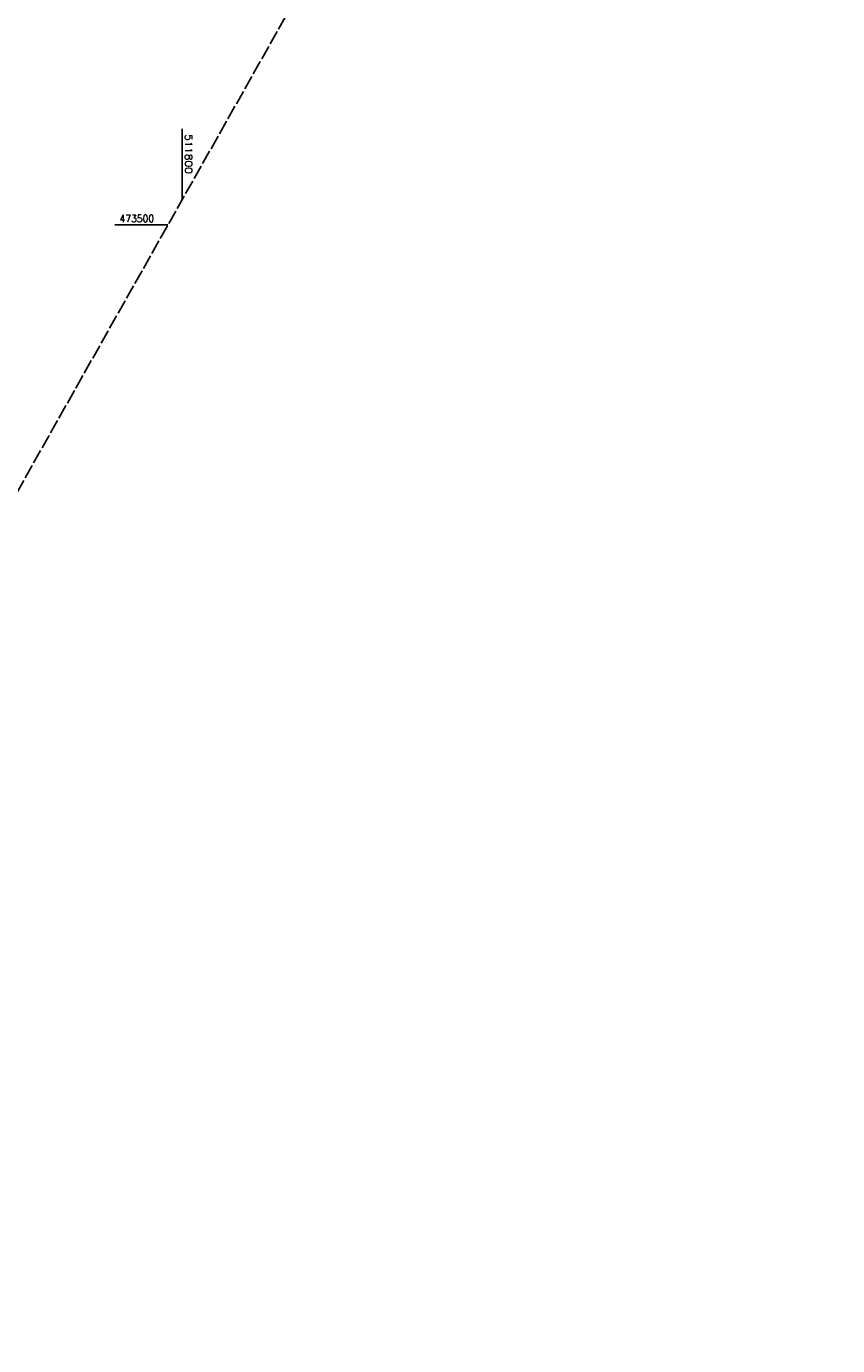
# Model space of a CAD drawing. Extents: x 511324 to 512029, y 473109 to 474055.
# Tile 3 of 6: x 511746 to 512029, y 473109 to 473569. Entities that reach past the tile are written whole.
import ezdxf

# ---------------------------------------------------------------- set-up
doc = ezdxf.new("R2010")
doc.units = 0
doc.header["$LTSCALE"] = 10
doc.header["$MEASUREMENT"] = 0
doc.linetypes.add('LT00', pattern=[0])
doc.linetypes.add('LT14', pattern=[0.6, 0.5, -0.1])
doc.layers.add('-BLATT_92-RAND', color=7, linetype='LT14', plot=False)
doc.layers.add('V92_RASTER', color=250, linetype='LT00')
doc.styles.get("Standard").update_dxf_attribs({"font": 'romans.shx'})

msp = doc.modelspace()

# ---------------------------------------------------------------- linework, layer by layer
at = {"layer": '-BLATT_92-RAND'}
msp.add_lwpolyline([(511779.03, 474055.25), (511324.06, 473249.87), (511573.95, 473108.71), (512028.91, 473914.09), (511779.03, 474055.25)], dxfattribs=at)
at = {"layer": 'V92_RASTER'}
for p, q in [((511800, 473533.57), (511800, 473508.87)), ((511794.99, 473500), (511776.49, 473500))]:
    msp.add_line(p, q, dxfattribs=at)

# ---------------------------------------------------------------- texts
for s, rotation, width, p in [(' 511800', 270.0018, 1.076, (511801, 473533.57)), (' 473500', 0.0018, 0.938, (511776.49, 473501))]:
    msp.add_text(s, height=2.5, rotation=rotation, dxfattribs=dict(at, width=width)).set_placement(p)

doc.saveas('drawing.dxf')
